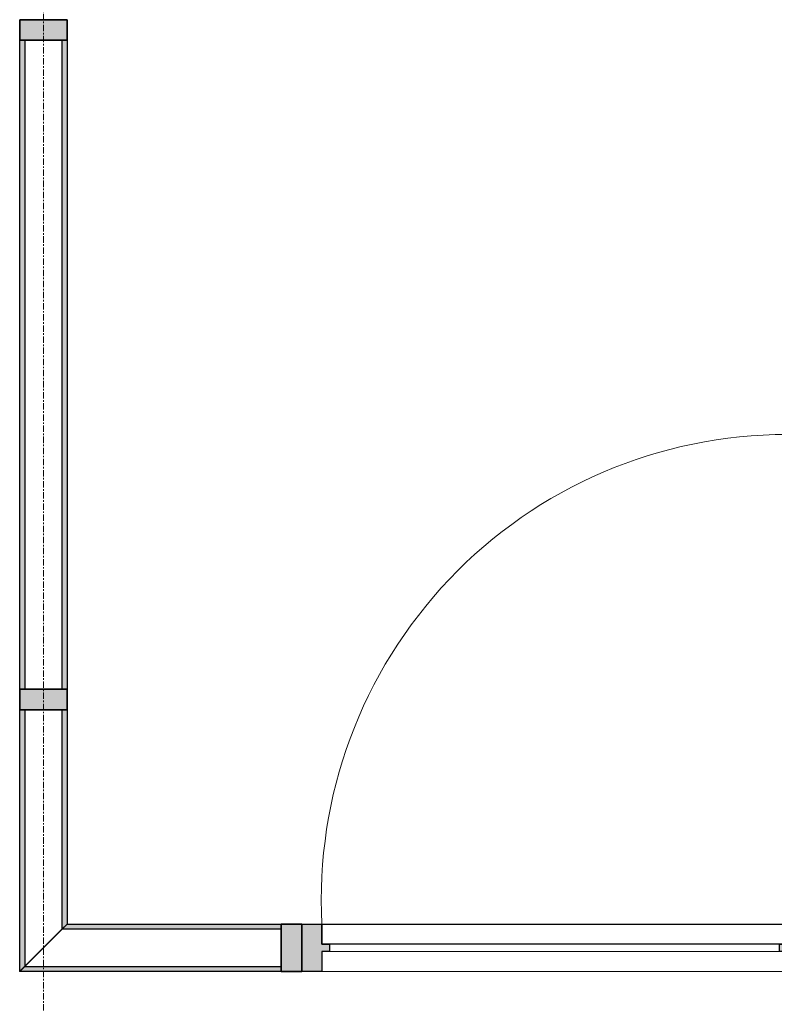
# Model space of a CAD drawing. Header units: millimetres. Extents: x 3625 to 90524, y -20577 to 42628.
# Tile 66 of 256: x 34692 to 36199, y 32049 to 34015. Entities that reach past the tile are written whole.
import ezdxf

# ---------------------------------------------------------------- set-up
doc = ezdxf.new("R2010")
doc.units = ezdxf.units.MM
doc.linetypes.add('stramien', pattern=[22.225, 12.7, -3.175, 3.175, -3.175])
for name, color, linetype, lineweight in [('A-GLAZ', 6, 'Continuous', 18), ('A-GLAZ-CWMG', 3, 'Continuous', 18), ('S-GRID', 1, 'Continuous', 18)]:
    doc.layers.add(name, color=color, linetype=linetype, lineweight=lineweight)

# ---------------------------------------------------------------- blocks, each defined once
blk = doc.blocks.new('22_KA_systeempanel_deur - staal-7815273-Plotview plafond vierde Verdieping - 1 op 100')
at = {"layer": 'A-GLAZ'}
h = blk.add_hatch(color=256, dxfattribs=at)
h.paths.add_polyline_path([(-504.8, 47.5), (-504.8, -47.5), (-464.8, -47.5), (-464.8, -7.5), (-449.8, -7.5), (-449.8, 7.5), (-464.8, 7.5), (-464.8, 47.5)], flags=0)
h.paths.add_polyline_path([(464.7, 47.5), (464.7, 7.5), (449.7, 7.5), (449.7, -7.5), (464.7, -7.5), (464.7, -47.5), (504.7, -47.5), (504.7, 47.5)], flags=0)
at = {"layer": 'A-GLAZ', "lineweight": 25}
for p, q in [((-504.8, 47.5), (-464.8, 47.5)), ((-504.8, -47.5), (-504.8, 47.5)), ((-464.8, 47.5), (-464.8, 7.5)), ((464.7, 47.5), (504.7, 47.5)), ((464.7, 7.5), (464.7, 47.5)), ((504.7, 47.5), (504.7, -47.5)), ((-464.8, 7.5), (-449.8, 7.5)), ((-449.8, 7.5), (-449.8, -7.5)), ((449.7, -7.5), (449.7, 7.5)), ((449.7, 7.5), (464.7, 7.5)), ((-449.8, -7.5), (-464.8, -7.5)), ((-464.8, -7.5), (-464.8, -47.5)), ((-464.8, -47.5), (-464.8, -7.5)), ((-464.8, -7.5), (464.7, -7.5)), ((464.7, -7.5), (449.7, -7.5)), ((464.7, -47.5), (464.7, -7.5)), ((464.7, -7.5), (464.7, -47.5)), ((-464.8, -47.5), (-504.8, -47.5)), ((464.7, -47.5), (-464.8, -47.5)), ((504.7, -47.5), (464.7, -47.5))]:
    blk.add_line(p, q, dxfattribs=at)
at = {"layer": 'A-GLAZ'}
for p, q in [((464.7, 47.5), (-464.8, 47.5)), ((449.7, 7.5), (-449.8, 7.5)), ((-464.8, -47.5), (-464.8, -1025))]:
    blk.add_line(p, q, dxfattribs=at)
blk.add_arc((-463.5, -95.5), 929.5, 269.9237, 2.9578, dxfattribs=at)
blk = doc.blocks.new('22_KA_systeempanel_interline_dubbelglas_horizontaal - paneel_boven-6697876-Plotview plafond vierde Verdieping - 1 op 100')
at = {"layer": 'A-GLAZ'}
for points in [[(648, 47.5), (-648, 47.5), (-648, 37.5), (648, 37.5)], [(648, -37.5), (-648, -37.5), (-648, -47.5), (648, -47.5)]]:
    blk.add_hatch(color=256, dxfattribs=at).paths.add_polyline_path(points, flags=0)
at = {"layer": 'A-GLAZ', "lineweight": 25}
for p, q in [((-648, 47.5), (648, 47.5)), ((-648, 37.5), (-648, 47.5)), ((648, 47.5), (648, 37.5)), ((648, 37.5), (-648, 37.5)), ((-648, -47.5), (-648, -37.5)), ((-648, -37.5), (648, -37.5)), ((648, -37.5), (648, -47.5)), ((648, -47.5), (-648, -47.5))]:
    blk.add_line(p, q, dxfattribs=at)
blk = doc.blocks.new('Rectangular Mullion - 22_interline_95x41-6692044-Plotview plafond vierde Verdieping - 1 op 100')
at = {"layer": 'A-GLAZ-CWMG'}
blk.add_hatch(color=256, dxfattribs=at).paths.add_polyline_path([(20.5, -47.5), (-20.5, -47.5), (-20.5, 47.5), (20.5, 47.5)], flags=0)
at = {"layer": 'A-GLAZ-CWMG', "lineweight": 35}
for p, q in [((20.5, 47.5), (-20.5, 47.5)), ((-20.5, 47.5), (-20.5, -47.5)), ((20.5, -47.5), (20.5, 47.5)), ((-20.5, -47.5), (20.5, -47.5))]:
    blk.add_line(p, q, dxfattribs=at)
blk = doc.blocks.new('22_KA_systeempanel_interline_dubbelglas_horizontaal_hoek - paneel_boven-6696071-Plotview plafond vierde Verdieping - 1 op 100')
at = {"layer": 'A-GLAZ'}
for points in [[(-237.7, 47.5), (-237.7, 37.5), (275.2, 37.5), (285.2, 47.5)], [(-237.7, -37.5), (-237.7, -47.5), (190.2, -47.5), (200.2, -37.5)]]:
    blk.add_hatch(color=256, dxfattribs=at).paths.add_polyline_path(points, flags=0)
at = {"layer": 'A-GLAZ', "lineweight": 25}
for p, q in [((-237.7, 47.5), (285.2, 47.5)), ((-237.7, 37.5), (-237.7, 47.5)), ((285.2, 47.5), (275.2, 37.5)), ((275.2, 37.5), (-237.7, 37.5)), ((-237.7, -47.5), (-237.7, -37.5)), ((-237.7, -37.5), (200.2, -37.5)), ((200.2, -37.5), (190.2, -47.5)), ((190.2, -47.5), (-237.7, -47.5))]:
    blk.add_line(p, q, dxfattribs=at)
at = {"layer": 'A-GLAZ'}
blk.add_line((275.2, 37.5), (200.2, -37.5), dxfattribs=at)
blk = doc.blocks.new('22_KA_systeempanel_interline_dubbelglas_horizontaal_hoek - paneel_boven-6697879-Plotview plafond vierde Verdieping - 1 op 100')
at = {"layer": 'A-GLAZ'}
for points in [[(200.1, 37.5), (190.2, 47.5), (-237.7, 47.5), (-237.7, 37.5), (-137.5, 37.5)], [(285.1, -47.5), (275.1, -37.5), (-237.7, -37.5), (-237.7, -47.5), (-137.5, -47.5)]]:
    blk.add_hatch(color=256, dxfattribs=at).paths.add_polyline_path(points, flags=0)
at = {"layer": 'A-GLAZ', "lineweight": 25}
for p, q in [((-237.7, 47.5), (190.2, 47.5)), ((-237.7, 37.5), (-237.7, 47.5)), ((190.2, 47.5), (200.1, 37.5)), ((200.1, 37.5), (-237.7, 37.5)), ((-237.7, -47.5), (-237.7, -37.5)), ((-237.7, -37.5), (275.1, -37.5)), ((275.1, -37.5), (285.1, -47.5)), ((285.1, -47.5), (-237.7, -47.5))]:
    blk.add_line(p, q, dxfattribs=at)
at = {"layer": 'A-GLAZ'}
blk.add_line((200.1, 37.5), (275.1, -37.5), dxfattribs=at)

msp = doc.modelspace()

# ---------------------------------------------------------------- linework, layer by layer
at = {"layer": 'S-GRID', "linetype": 'stramien'}
msp.add_line((34739.1, 41627.6), (34739.1, -3246.7), dxfattribs=at)

# ---------------------------------------------------------------- block references
at = {"layer": 'A-GLAZ'}
for name, p, rotation in [('22_KA_systeempanel_interline_dubbelglas_horizontaal - paneel_boven-6697876-Plotview plafond vierde Verdieping - 1 op 100', (34739.1, 33325.7), 269.9999999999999), ('22_KA_systeempanel_deur - staal-7815273-Plotview plafond vierde Verdieping - 1 op 100', (35760.2, 32161.4), 180), ('22_KA_systeempanel_interline_dubbelglas_horizontaal_hoek - paneel_boven-6697879-Plotview plafond vierde Verdieping - 1 op 100', (34739.1, 32399.1), 269.9999999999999), ('22_KA_systeempanel_interline_dubbelglas_horizontaal_hoek - paneel_boven-6696071-Plotview plafond vierde Verdieping - 1 op 100', (34976.7, 32161.4), 180)]:
    msp.add_blockref(name, p, dxfattribs=dict(at, rotation=rotation))
at = {"layer": 'A-GLAZ-CWMG', "extrusion": (0, 0, -1)}
for p, rotation in [((-34739.1, 33994.2), 270.0000000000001), ((-34739.1, 32657.2), 270.0000000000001), ((-35234.9, 32161.4), 180)]:
    msp.add_blockref('Rectangular Mullion - 22_interline_95x41-6692044-Plotview plafond vierde Verdieping - 1 op 100', p, dxfattribs=dict(at, rotation=rotation))

doc.saveas('drawing.dxf')
